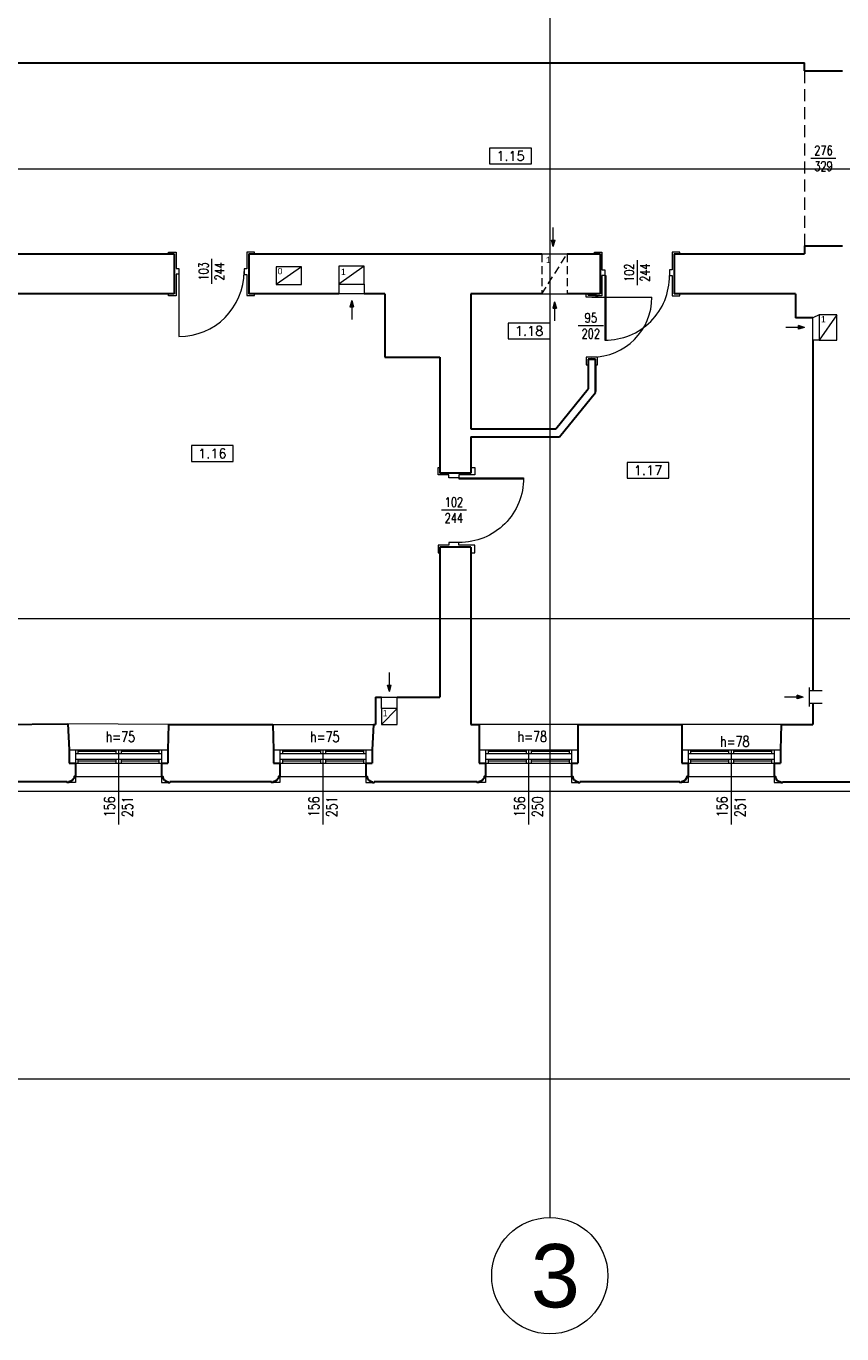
# Model space of a CAD drawing. Header units: millimetres. Extents: x -5254 to 173417, y -28809 to -6400.
# Tile 46 of 256: x 21846 to 23135, y -13777 to -11711. Entities that reach past the tile are written whole.
import ezdxf

# ---------------------------------------------------------------- set-up
doc = ezdxf.new("R2010")
doc.units = ezdxf.units.MM
doc.linetypes.add('HIDDEN', pattern=[9.525, 6.35, -3.175])
for name, color, linetype, lineweight in [('_MW_ppoż', 7, 'Continuous', 0), ('m_cienka', 7, 'Continuous', 5), ('m_stolarka', 7, 'Continuous', 9), ('m_tekst', 7, 'Continuous', 13), ('m_wentylacja', 7, 'Continuous', 5), ('m_ściany', 7, 'Continuous', 30)]:
    doc.layers.add(name, color=color, linetype=linetype, lineweight=lineweight)
doc.styles.add('ROMANS', font='Romans.shx', dxfattribs={"height": 0.2})
doc.styles.get("Standard").update_dxf_attribs({"font": 'arial.ttf'})
doc.styles.add('styl1', font='simplex.shx', dxfattribs={"width": 0.75})

# ---------------------------------------------------------------- blocks, each defined once
blk = doc.blocks.new('skrz1')
at = {"layer": 'm_stolarka', "color": 0}
for p, q in [((0, 0), (0, -101)), ((0, 0), (1.6, 0)), ((1.6, 0), (1.6, -101))]:
    blk.add_line(p, q, dxfattribs=at)
blk.add_arc((1.3, -1.3), 99.7, 269.2623, 0.7377, dxfattribs=at)
blk = doc.blocks.new('strz')
at = {"layer": 'm_wentylacja', "ltscale": 2}
h = blk.add_hatch(color=0, dxfattribs=at)
h.paths.add_polyline_path([(0, 9.8), (-2.9, 9.8), (0, 0)])
h.paths.add_polyline_path([(2.9, 9.8), (0, 9.8), (0, 0)])
at = {"layer": 'm_wentylacja', "color": 0, "ltscale": 2}
for p, q in [((0, 0), (0, 29.8)), ((0, 0), (-2.9, 9.8)), ((-2.9, 9.8), (2.9, 9.8)), ((0, 0), (2.9, 9.8))]:
    blk.add_line(p, q, dxfattribs=at)
blk = doc.blocks.new('zw$A8B1')
at = {"layer": '_MW_ppoż', "color": 251}
for points in [[(2901.8, 4225.7), (2901.8, 183.5)], [(183.5, 1839.9), (7578, 1839.9)], [(183.5, 1129.9), (7578, 1129.9)], [(183.5, 402.9), (7578, 402.9)]]:
    blk.add_lwpolyline(points, dxfattribs=at)
blk.add_circle((2901.8, 91.8), 91.8, dxfattribs=at)
at = {"layer": '_MW_ppoż', "color": 251, "insert": (2871.7, 141.8), "char_height": 100, "width": 98.152, "attachment_point": 1}
blk.add_mtext('3', dxfattribs=at)

msp = doc.modelspace()

# ---------------------------------------------------------------- linework, layer by layer
at = {"layer": 'm_cienka', "linetype": 'HIDDEN', "ltscale": 3}
msp.add_line((23075.53, -11782.18), (23075.53, -12058.18), dxfattribs=at)
at = {"layer": 'm_cienka'}
for p, q in [((22578, -11904.01), (22578, -11929.01)), ((22644, -11904.01), (22578, -11904.01)), ((22644, -11929.01), (22644, -11904.01)), ((22578, -11929.01), (22644, -11929.01)), ((22607.41, -12180.23), (22607.41, -12205.23)), ((22673.41, -12180.23), (22607.41, -12180.23)), ((22673.41, -12205.23), (22673.41, -12180.23)), ((22607.41, -12205.23), (22673.41, -12205.23)), ((22106.87, -12373.82), (22106.87, -12398.82)), ((22172.87, -12373.82), (22106.87, -12373.82)), ((22172.87, -12398.82), (22172.87, -12373.82)), ((22106.87, -12398.82), (22172.87, -12398.82)), ((22795.35, -12400.33), (22795.35, -12425.33)), ((22861.35, -12400.33), (22795.35, -12400.33)), ((22861.35, -12425.33), (22861.35, -12400.33)), ((22795.35, -12425.33), (22861.35, -12425.33))]:
    msp.add_line(p, q, dxfattribs=at)
at = {"layer": 'm_cienka', "ltscale": 2}
for p, q in [((23125.3, -11920.18), (23085.75, -11920.18)), ((22138.53, -12078.9), (22138.53, -12118.45)), ((22811.03, -12080.9), (22811.03, -12120.45)), ((22757.67, -12184.52), (22718.12, -12184.52)), ((22541.3, -12475.68), (22501.75, -12475.68)), ((22717.53, -12814.18), (22561.53, -12814.18)), ((23038.53, -12814.18), (22881.53, -12814.18)), ((21923.53, -12896.18), (22059.53, -12896.18)), ((22246.53, -12896.18), (22382.53, -12896.18)), ((22571.53, -12896.18), (22707.53, -12896.18)), ((22891.53, -12896.18), (23027.53, -12896.18))]:
    msp.add_line(p, q, dxfattribs=at)
at = {"layer": 'm_cienka', "ltscale": 3}
for p, q in [((22070.53, -12814.18), (21911.48, -12813.23)), ((22235.53, -12814.18), (22394.53, -12814.18)), ((21991.53, -12854.18), (21991.53, -12972.18)), ((22314.53, -12854.18), (22314.53, -12972.18)), ((22639.53, -12854.18), (22639.53, -12972.18)), ((22959.53, -12854.18), (22959.53, -12972.18))]:
    msp.add_line(p, q, dxfattribs=at)
at = {"layer": 'm_cienka', "ltscale": 2}
for points in [[(21438.53, -10455.68), (20671.03, -10455.68), (20671.03, -11656.18), (20553.03, -11656.18), (20553.03, -12180.18), (20673.03, -12180.18), (20673.03, -13373.68), (21803.53, -13373.68), (21803.53, -12919.68), (23454.53, -12919.68), (23454.53, -12981.68), (23482.53, -12981.68), (23482.53, -13259.18), (23628.53, -13259.18), (23628.53, -13244.18)], [(21923.53, -12896.18), (21923.53, -12905.68), (21913.03, -12905.68)], [(22059.53, -12896.18), (22059.53, -12905.68), (22070.03, -12905.68)], [(22246.53, -12896.18), (22246.53, -12905.68), (22236.03, -12905.68)], [(22382.53, -12896.18), (22382.53, -12905.68), (22393.03, -12905.68)], [(22571.53, -12896.18), (22571.53, -12905.68), (22561.03, -12905.68)], [(22707.53, -12896.18), (22707.53, -12905.68), (22718.03, -12905.68)], [(22891.53, -12896.18), (22891.53, -12905.68), (22881.03, -12905.68)], [(23027.53, -12896.18), (23027.53, -12905.68), (23038.03, -12905.68)]]:
    msp.add_lwpolyline(points, dxfattribs=at)
at = {"layer": 'm_stolarka', "ltscale": 3}
for p, q in [((22087.03, -12098.68), (22087.03, -12201.68)), ((22745.53, -12136.18), (22733.53, -12136.18)), ((22739.53, -12139.18), (22834.53, -12139.18))]:
    msp.add_line(p, q, dxfattribs=at)
at = {"layer": 'm_stolarka', "ltscale": 2}
for p, q in [((21913.53, -12854.18), (22069.53, -12854.18)), ((21923.53, -12854.18), (21923.53, -12875.18)), ((21923.53, -12860.18), (22059.53, -12860.18)), ((21927.53, -12854.18), (21927.53, -12860.18)), ((21987.53, -12857.18), (21927.53, -12857.18)), ((21987.53, -12854.18), (21987.53, -12860.18)), ((21991.53, -12854.18), (21991.53, -12860.18)), ((21995.53, -12854.18), (21995.53, -12860.18)), ((22055.53, -12857.18), (21995.53, -12857.18)), ((22055.53, -12854.18), (22055.53, -12860.18)), ((22059.53, -12854.18), (22059.53, -12875.18)), ((22236.53, -12854.18), (22392.53, -12854.18)), ((22246.53, -12854.18), (22246.53, -12875.18)), ((22246.53, -12860.18), (22382.53, -12860.18)), ((22250.53, -12854.18), (22250.53, -12860.18)), ((22310.53, -12857.18), (22250.53, -12857.18)), ((22310.53, -12854.18), (22310.53, -12860.18)), ((22314.53, -12854.18), (22314.53, -12860.18)), ((22318.53, -12854.18), (22318.53, -12860.18)), ((22378.53, -12857.18), (22318.53, -12857.18)), ((22378.53, -12854.18), (22378.53, -12860.18)), ((22382.53, -12854.18), (22382.53, -12875.18)), ((22561.53, -12854.18), (22717.53, -12854.18)), ((22571.53, -12854.18), (22571.53, -12875.18)), ((22571.53, -12860.18), (22707.53, -12860.18)), ((22575.53, -12854.18), (22575.53, -12860.18)), ((22635.53, -12857.18), (22575.53, -12857.18)), ((22635.53, -12854.18), (22635.53, -12860.18)), ((22639.53, -12854.18), (22639.53, -12860.18)), ((22643.53, -12854.18), (22643.53, -12860.18)), ((22703.53, -12857.18), (22643.53, -12857.18)), ((22703.53, -12854.18), (22703.53, -12860.18)), ((22707.53, -12854.18), (22707.53, -12875.18)), ((22881.53, -12854.18), (23037.53, -12854.18)), ((22891.53, -12854.18), (22891.53, -12875.18)), ((22891.53, -12860.18), (23027.53, -12860.18)), ((22895.53, -12854.18), (22895.53, -12860.18)), ((22955.53, -12857.18), (22895.53, -12857.18)), ((22955.53, -12854.18), (22955.53, -12860.18)), ((22959.53, -12854.18), (22959.53, -12860.18)), ((22963.53, -12854.18), (22963.53, -12860.18)), ((23023.53, -12857.18), (22963.53, -12857.18)), ((23023.53, -12854.18), (23023.53, -12860.18)), ((23027.53, -12854.18), (23027.53, -12875.18)), ((21913.53, -12875.18), (22069.53, -12875.18)), ((21923.53, -12869.18), (22059.53, -12869.18)), ((21927.53, -12869.18), (21927.53, -12875.18)), ((21987.53, -12872.18), (21927.53, -12872.18)), ((21987.53, -12869.18), (21987.53, -12875.18)), ((21991.53, -12869.18), (21991.53, -12875.18)), ((21995.53, -12869.18), (21995.53, -12875.18)), ((22055.53, -12872.18), (21995.53, -12872.18)), ((22055.53, -12869.18), (22055.53, -12875.18)), ((22236.53, -12875.18), (22392.53, -12875.18)), ((22246.53, -12869.18), (22382.53, -12869.18)), ((22250.53, -12869.18), (22250.53, -12875.18)), ((22310.53, -12872.18), (22250.53, -12872.18)), ((22310.53, -12869.18), (22310.53, -12875.18)), ((22314.53, -12869.18), (22314.53, -12875.18)), ((22318.53, -12869.18), (22318.53, -12875.18)), ((22378.53, -12872.18), (22318.53, -12872.18)), ((22378.53, -12869.18), (22378.53, -12875.18)), ((22561.53, -12875.18), (22717.53, -12875.18)), ((22571.53, -12869.18), (22707.53, -12869.18)), ((22575.53, -12869.18), (22575.53, -12875.18)), ((22635.53, -12872.18), (22575.53, -12872.18)), ((22635.53, -12869.18), (22635.53, -12875.18)), ((22639.53, -12869.18), (22639.53, -12875.18)), ((22643.53, -12869.18), (22643.53, -12875.18)), ((22703.53, -12872.18), (22643.53, -12872.18)), ((22703.53, -12869.18), (22703.53, -12875.18)), ((22881.53, -12875.18), (23037.53, -12875.18)), ((22891.53, -12869.18), (23027.53, -12869.18)), ((22895.53, -12869.18), (22895.53, -12875.18)), ((22955.53, -12872.18), (22895.53, -12872.18)), ((22955.53, -12869.18), (22955.53, -12875.18)), ((22959.53, -12869.18), (22959.53, -12875.18)), ((22963.53, -12869.18), (22963.53, -12875.18)), ((23023.53, -12872.18), (22963.53, -12872.18)), ((23023.53, -12869.18), (23023.53, -12875.18))]:
    msp.add_line(p, q, dxfattribs=at)
for points in [[(22082.53, -12103.18), (22082.53, -12137.18), (22070.53, -12137.18), (22070.53, -12134.18), (22070.53, -12134.18), (22070.53, -12134.18), (22079.53, -12134.18), (22079.53, -12071.18), (22070.53, -12071.18), (22070.53, -12071.18), (22070.53, -12071.18), (22070.53, -12068.18), (22082.53, -12068.18), (22082.53, -12094.18), (22087.03, -12094.18), (22087.03, -12103.18), (22082.53, -12103.18)], [(22194.53, -12103.68), (22194.53, -12136.68), (22206.53, -12136.68), (22206.53, -12134.18), (22206.53, -12134.18), (22206.53, -12134.18), (22197.53, -12134.18), (22197.53, -12071.18), (22206.53, -12071.18), (22206.53, -12071.18), (22206.53, -12071.18), (22206.53, -12068.18), (22194.53, -12068.18), (22194.53, -12094.68), (22190.03, -12094.68), (22190.03, -12103.68), (22194.53, -12103.68)], [(22755.53, -12105.18), (22755.53, -12137.18), (22745.53, -12137.18), (22745.53, -12134.18), (22748.53, -12134.18), (22748.53, -12134.18), (22752.53, -12134.18), (22752.53, -12071.18), (22743.53, -12071.18), (22743.53, -12071.18), (22743.53, -12071.18), (22743.53, -12068.18), (22755.53, -12068.18), (22755.53, -12096.18), (22760.03, -12096.18), (22760.03, -12105.18), (22755.53, -12105.18)], [(22866.53, -12105.18), (22866.53, -12137.18), (22878.53, -12137.18), (22878.53, -12134.18), (22878.53, -12134.18), (22878.53, -12134.18), (22869.53, -12134.18), (22869.53, -12071.18), (22878.53, -12071.18), (22878.53, -12071.18), (22878.53, -12071.18), (22878.53, -12068.18), (22866.53, -12068.18), (22866.53, -12096.18), (22862.03, -12096.18), (22862.03, -12105.18), (22866.53, -12105.18)], [(22748.53, -12139.18), (22730.53, -12139.18), (22730.53, -12134.18)], [(22733.53, -12134.18), (22733.53, -12136.18), (22745.53, -12136.18), (22745.53, -12134.18)], [(22748.53, -12137.18), (22748.53, -12139.18), (22748.53, -12139.18), (22748.53, -12139.18), (22748.53, -12139.18), (22748.53, -12139.18)], [(22748.53, -12234.18), (22730.53, -12234.18), (22730.53, -12246.18), (22733.53, -12246.18), (22733.53, -12246.18), (22733.53, -12246.18), (22733.53, -12237.18), (22745.53, -12237.18), (22745.53, -12246.18), (22745.53, -12246.18), (22745.53, -12246.18), (22748.53, -12246.18), (22748.53, -12234.18), (22748.53, -12234.18), (22748.53, -12234.18), (22748.53, -12234.18), (22748.53, -12234.18)], [(22513.53, -12420.18), (22496.53, -12420.18), (22496.53, -12408.18), (22499.53, -12408.18), (22499.53, -12408.18), (22499.53, -12408.18), (22499.53, -12417.18), (22548.53, -12417.18), (22548.53, -12408.18), (22548.53, -12408.18), (22548.53, -12408.18), (22554.53, -12408.18), (22554.53, -12420.18), (22529.53, -12420.18), (22529.53, -12424.68), (22513.53, -12424.68), (22513.53, -12420.18)], [(22513.53, -12531.18), (22496.53, -12531.18), (22496.53, -12543.18), (22499.53, -12543.18), (22499.53, -12543.18), (22499.53, -12543.18), (22499.53, -12534.18), (22548.53, -12534.18), (22548.53, -12543.18), (22548.53, -12543.18), (22548.53, -12543.18), (22554.53, -12543.18), (22554.53, -12531.18), (22529.53, -12531.18), (22529.53, -12526.68), (22513.53, -12526.68), (22513.53, -12531.18)]]:
    msp.add_lwpolyline(points, dxfattribs=at)
at = {"layer": 'm_stolarka', "ltscale": 3}
for centre, radius in [((22087.03, -12098.68), 103), ((22739.53, -12139.18), 95)]:
    msp.add_arc(centre, radius, 270, 0, dxfattribs=at)
at = {"layer": 'm_wentylacja', "linetype": 'HIDDEN', "ltscale": 2}
for p, q in [((22660.53, -12071.18), (22660.53, -12134.18)), ((22660.53, -12134.18), (22700.53, -12071.18)), ((22700.53, -12071.18), (22700.53, -12134.18))]:
    msp.add_line(p, q, dxfattribs=at)
at = {"layer": 'm_wentylacja'}
for p, q in [((22660.53, -12071.18), (22700.53, -12071.18)), ((22660.53, -12134.18), (22700.53, -12134.18)), ((23098.53, -12167.18), (23088.53, -12172.18)), ((23088.53, -12207.18), (23088.53, -12172.18)), ((23098.53, -12207.18), (23088.53, -12207.18)), ((22407.03, -12789.18), (22407.03, -12771.18)), ((22407.03, -12771.18), (22432.03, -12771.18)), ((22432.03, -12789.18), (22432.03, -12771.18))]:
    msp.add_line(p, q, dxfattribs=at)
at = {"layer": 'm_wentylacja', "ltscale": 2}
for p, q in [((22280.87, -12091.66), (22240.87, -12119.66)), ((22379.53, -12090.66), (22339.53, -12118.66)), ((23126.53, -12167.18), (23098.53, -12207.18)), ((22432.03, -12789.18), (22407.03, -12814.18))]:
    msp.add_line(p, q, dxfattribs=at)
at = {"layer": 'm_wentylacja', "ltscale": 3}
for p, q in [((22339.53, -12118.66), (22339.53, -12134.18)), ((22379.53, -12118.66), (22379.53, -12134.18)), ((22379.53, -12134.18), (22339.53, -12134.18)), ((23083.53, -12785.98), (23083.53, -12755.98)), ((23103.53, -12760.98), (23083.53, -12760.98)), ((23103.53, -12780.98), (23083.53, -12780.98))]:
    msp.add_line(p, q, dxfattribs=at)
at = {"layer": 'm_wentylacja', "ltscale": 2}
for points in [[(22240.87, -12091.66), (22240.87, -12119.66), (22280.87, -12119.66), (22280.87, -12091.66)], [(22339.53, -12090.66), (22339.53, -12118.66), (22379.53, -12118.66), (22379.53, -12090.66)], [(23098.53, -12207.18), (23126.53, -12207.18), (23126.53, -12167.18), (23098.53, -12167.18)], [(22407.03, -12789.18), (22407.03, -12814.18), (22432.03, -12814.18), (22432.03, -12789.18)]]:
    msp.add_lwpolyline(points, close=True, dxfattribs=at)
at = {"layer": 'm_ściany', "ltscale": 2}
for p, q in [((21773.53, -11769.18), (23075.53, -11769.18)), ((23075.53, -11782.18), (23075.53, -11769.18)), ((23075.53, -11782.18), (23135.53, -11782.18)), ((23075.53, -12058.18), (23075.53, -12071.18)), ((23075.53, -12058.18), (23135.53, -12058.18)), ((21773.53, -12071.18), (22050.53, -12071.18)), ((22050.53, -12071.18), (22079.53, -12071.18)), ((22079.53, -12071.18), (22079.53, -12134.18)), ((22197.53, -12071.18), (22660.53, -12071.18)), ((22197.53, -12071.18), (22197.53, -12134.18)), ((22700.53, -12071.18), (22752.53, -12071.18)), ((22752.53, -12071.18), (22752.53, -12134.18)), ((22869.53, -12071.18), (23075.53, -12071.18)), ((22869.53, -12071.18), (22869.53, -12134.18)), ((22079.53, -12134.18), (21775.53, -12134.18)), ((22339.53, -12134.18), (22197.53, -12134.18)), ((22412.53, -12134.18), (22379.53, -12134.18)), ((22412.53, -12134.18), (22412.53, -12234.18)), ((22548.53, -12134.18), (22548.53, -12347.18)), ((22660.53, -12134.18), (22548.53, -12134.18)), ((22752.53, -12134.18), (22700.53, -12134.18)), ((22733.53, -12134.18), (22733.53, -12136.18)), ((22745.53, -12134.18), (22745.53, -12136.18)), ((23061.53, -12134.18), (22869.53, -12134.18)), ((23061.53, -12134.18), (23061.53, -12172.18)), ((23088.53, -12172.18), (23061.53, -12172.18)), ((23088.53, -12207.18), (23088.53, -12760.98)), ((22412.53, -12234.18), (22499.53, -12234.18)), ((22499.53, -12234.18), (22499.53, -12417.18)), ((22733.53, -12237.18), (22733.53, -12284.32)), ((22733.53, -12237.18), (22745.53, -12237.18)), ((22745.53, -12247.17), (22745.53, -12288.38)), ((22548.53, -12360.18), (22548.53, -12417.18)), ((22548.53, -12417.18), (22499.53, -12417.18)), ((22499.53, -12534.18), (22499.53, -12771.18)), ((22548.53, -12534.18), (22499.53, -12534.18)), ((22548.53, -12534.18), (22548.53, -12814.18)), ((22397.53, -12771.18), (22407.03, -12771.18)), ((22397.53, -12771.18), (22397.53, -12814.18)), ((22432.03, -12771.18), (22499.53, -12771.18)), ((23088.53, -12780.98), (23088.53, -12814.18)), ((21775.53, -12814.18), (21911.48, -12813.23)), ((21911.52, -12813.23), (21913.53, -12854.18)), ((22070.53, -12814.18), (22069.53, -12854.18)), ((22070.53, -12814.18), (22235.53, -12814.18)), ((22070.53, -12814.18), (22235.53, -12814.18)), ((22235.53, -12814.18), (22236.53, -12854.18)), ((22394.53, -12814.18), (22392.53, -12854.18)), ((22394.53, -12814.18), (22397.53, -12814.18)), ((22548.53, -12814.18), (22561.53, -12814.18)), ((22561.53, -12814.18), (22561.53, -12854.18)), ((22717.53, -12814.18), (22717.53, -12854.18)), ((22717.53, -12814.18), (22881.53, -12814.18)), ((22717.53, -12814.18), (22881.53, -12814.18)), ((22881.53, -12814.18), (22881.53, -12854.18)), ((23038.53, -12814.18), (23037.53, -12854.18)), ((23038.53, -12814.18), (23088.53, -12814.18)), ((21913.53, -12854.18), (21913.53, -12875.18)), ((22069.53, -12854.18), (22069.53, -12875.18)), ((22236.53, -12854.18), (22236.53, -12875.18)), ((22392.53, -12854.18), (22392.53, -12875.18)), ((22561.53, -12854.18), (22561.53, -12875.18)), ((22717.53, -12854.18), (22717.53, -12875.18)), ((22881.53, -12854.18), (22881.53, -12875.18)), ((23037.53, -12854.18), (23037.53, -12875.18)), ((21913.53, -12875.18), (21923.53, -12875.18)), ((21923.53, -12875.18), (21923.53, -12896.18)), ((22059.53, -12875.18), (22059.53, -12896.18)), ((22059.53, -12875.18), (22069.53, -12875.18)), ((22236.53, -12875.18), (22246.53, -12875.18)), ((22246.53, -12875.18), (22246.53, -12896.18)), ((22382.53, -12875.18), (22382.53, -12896.18)), ((22382.53, -12875.18), (22392.53, -12875.18)), ((22561.53, -12875.18), (22571.53, -12875.18)), ((22571.53, -12875.18), (22571.53, -12896.18)), ((22707.53, -12875.18), (22707.53, -12896.18)), ((22707.53, -12875.18), (22717.53, -12875.18)), ((22881.53, -12875.18), (22891.53, -12875.18)), ((22891.53, -12875.18), (22891.53, -12896.18)), ((23027.53, -12875.18), (23027.53, -12896.18)), ((23027.53, -12875.18), (23037.53, -12875.18)), ((21910.53, -12904.68), (21788.53, -12904.68)), ((22233.53, -12904.68), (22072.53, -12904.68)), ((22558.53, -12904.68), (22395.53, -12904.68)), ((22878.53, -12904.68), (22720.53, -12904.68)), ((23040.53, -12904.68), (23203.53, -12904.68))]:
    msp.add_line(p, q, dxfattribs=at)
at = {"layer": 'm_ściany', "ltscale": 3}
for p, q in [((22745.53, -12237.18), (22733.53, -12237.18)), ((22745.53, -12290.18), (22745.53, -12237.18)), ((22682.35, -12347.18), (22733.53, -12284.32)), ((22688.53, -12360.18), (22745.53, -12290.18)), ((22548.53, -12347.18), (22682.35, -12347.18)), ((22548.53, -12360.18), (22688.53, -12360.18))]:
    msp.add_line(p, q, dxfattribs=at)
at = {"layer": 'm_ściany', "ltscale": 2}
for points in [[(21923.53, -12896.18), (21921.53, -12896.18, -0.402508), (21913.03, -12904.68), (21913.03, -12905.68), (21910.53, -12905.68), (21910.53, -12904.68)], [(22059.53, -12896.18), (22061.53, -12896.18, 0.402508), (22070.03, -12904.68), (22070.03, -12905.68), (22072.53, -12905.68), (22072.53, -12904.68)], [(22246.53, -12896.18), (22244.53, -12896.18, -0.402508), (22236.03, -12904.68), (22236.03, -12905.68), (22233.53, -12905.68), (22233.53, -12904.68)], [(22382.53, -12896.18), (22384.53, -12896.18, 0.402508), (22393.03, -12904.68), (22393.03, -12905.68), (22395.53, -12905.68), (22395.53, -12904.68)], [(22571.53, -12896.18), (22569.53, -12896.18, -0.402508), (22561.03, -12904.68), (22561.03, -12905.68), (22558.53, -12905.68), (22558.53, -12904.68)], [(22707.53, -12896.18), (22709.53, -12896.18, 0.402508), (22718.03, -12904.68), (22718.03, -12905.68), (22720.53, -12905.68), (22720.53, -12904.68)], [(22891.53, -12896.18), (22889.53, -12896.18, -0.402508), (22881.03, -12904.68), (22881.03, -12905.68), (22878.53, -12905.68), (22878.53, -12904.68)], [(23027.53, -12896.18), (23029.53, -12896.18, 0.402508), (23038.03, -12904.68), (23038.03, -12905.68), (23040.53, -12905.68), (23040.53, -12904.68)]]:
    msp.add_lwpolyline(points, format="xyb", dxfattribs=at)

# ---------------------------------------------------------------- block references
at = {"layer": '_MW_ppoż', "color": 251}
msp.add_blockref('zw$A8B1', (19771.27, -13776.61), dxfattribs=at)
at = {"layer": 'm_stolarka', "xscale": 1.009900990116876, "yscale": 1.009900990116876, "zscale": 1.009900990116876}
msp.add_blockref('skrz1', (22760.03, -12105.18), dxfattribs=at)
at = {"layer": 'm_stolarka', "xscale": -1.009900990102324, "yscale": 1.009900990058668, "zscale": 1.009900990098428, "rotation": 90}
msp.add_blockref('skrz1', (22529.53, -12424.68), dxfattribs=at)
at = {"layer": 'm_wentylacja'}
for p in [(22678.58, -12059.38), (22419.53, -12762.14)]:
    msp.add_blockref('strz', p, dxfattribs=at)
at = {"layer": 'm_wentylacja', "xscale": -1, "rotation": 180}
for p in [(22360.16, -12144.64), (22680.53, -12146.97)]:
    msp.add_blockref('strz', p, dxfattribs=at)
at = {"layer": 'm_wentylacja', "rotation": 90}
for p in [(23075.73, -12187.18), (23073.53, -12770.98)]:
    msp.add_blockref('strz', p, dxfattribs=at)

# ---------------------------------------------------------------- texts
at = {"layer": 'm_tekst', "char_height": 15, "attachment_point": 5, "style": 'ROMANS'}
for s, insert in [('1.15', (22611, -11916.51)), ('1.18', (22640.41, -12192.73)), ('1.16', (22139.87, -12386.32)), ('1.17', (22828.35, -12412.83))]:
    msp.add_mtext_dynamic_manual_height_columns(s, width=50, gutter_width=1, heights=[-15], dxfattribs=dict(at, insert=insert))
at = {"layer": 'm_tekst', "ltscale": 3, "attachment_point": 5, "style": 'styl1'}
for s, width, heights, insert, char_height in [('276\\P329', 53.0566, [-40], (23105.53, -11920.18), 15), ('95\\P202', 53.0566, [-40], (22737.9, -12184.52), 15), ('102\\P244', 53.0566, [-40], (22521.53, -12475.68), 15), ('h=75', 67.2517, [-17], (21994.48, -12833.66), 17), ('h=75', 67.2517, [-17], (22317.48, -12833.66), 17), ('h=78', 67.2517, [-17], (22645.33, -12833.25), 17), ('h=78', 67.2517, [-17], (22965.33, -12841.05), 17)]:
    msp.add_mtext_dynamic_manual_height_columns(s, width=width, gutter_width=350, heights=heights, dxfattribs=dict(at, insert=insert, char_height=char_height))
at = {"layer": 'm_tekst', "ltscale": 3, "attachment_point": 5, "rotation": 90, "style": 'styl1'}
for s, width, heights, insert, char_height in [('103\\P244', 53.0566, [-40], (22138.53, -12098.68), 15), ('102\\P244', 53.0566, [-40], (22811.03, -12100.68), 15), ('156\\P251', 67.2517, [-45.33], (21991.53, -12944.18), 17), ('156\\P251', 67.2517, [-45.33], (22314.53, -12944.18), 17), ('156\\P250', 67.2517, [-45.33], (22639.53, -12944.18), 17), ('156\\P251', 67.2517, [-45.33], (22959.53, -12944.18), 17)]:
    msp.add_mtext_dynamic_manual_height_columns(s, width=width, gutter_width=350, heights=heights, dxfattribs=dict(at, insert=insert, char_height=char_height))
at = {"layer": 'm_wentylacja', "ltscale": 2, "char_height": 10, "width": 70.6168, "attachment_point": 1}
for s, insert in [('1', (22667.03, -12075.61)), ('0', (22242.97, -12093.21)), ('1', (22342.94, -12094.34)), ('1', (23101.5, -12169.27)), ('1', (22408.97, -12791.28))]:
    msp.add_mtext(s, dxfattribs=dict(at, insert=insert))

doc.saveas('drawing.dxf')
